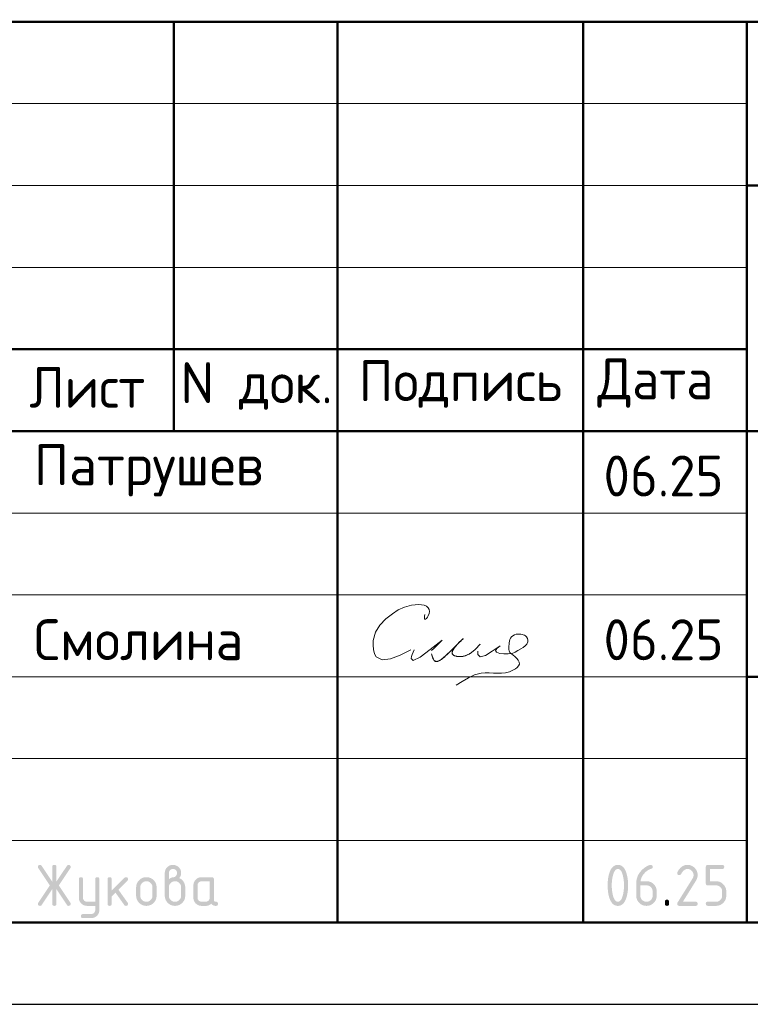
# Model space of a CAD drawing. Header units: millimetres. Extents: x 0 to 50400, y -244 to 35640.
# Tile 10 of 15: x 30071 to 35426, y 0 to 7215. Entities that reach past the tile are written whole.
import ezdxf

# ---------------------------------------------------------------- set-up
doc = ezdxf.new("R2010")
doc.units = ezdxf.units.MM
doc.layers.add('Standard', color=7, linetype='Continuous', lineweight=25)
doc.styles.add('ISOCPEUR', font='txt')

msp = doc.modelspace()

# ---------------------------------------------------------------- hatches: boundary and pattern name
at = {"layer": 'Standard', "linetype": 'Continuous', "lineweight": 25, "transparency": 33554687}
for points in [[(30310.2, 844.4), (30232.8, 728.1), (30231.7, 726.5), (30230.4, 725.3), (30229, 724), (30227.4, 723.2), (30225.8, 722.4), (30224, 721.9), (30222.1, 721.5), (30220, 721.5), (30218.2, 721.5), (30216.6, 721.8), (30215, 722), (30213.6, 722.5), (30212.2, 723), (30211, 723.8), (30209.9, 724.5), (30209, 725.5), (30208, 726.4), (30207.4, 727.7), (30206.7, 728.9), (30206.2, 730.4), (30205.7, 731.8), (30205.5, 733.5), (30205.3, 735.2), (30205.3, 737.2), (30205.3, 739.1), (30205.9, 741.1), (30206.5, 743), (30207.8, 744.9), (30292.1, 871.4), (30207.8, 997.9), (30206.5, 999.9), (30205.9, 1001.8), (30205.3, 1003.8), (30205.3, 1005.9), (30205.3, 1007.8), (30205.5, 1009.5), (30205.7, 1011.3), (30206.2, 1012.7), (30206.7, 1014.2), (30207.4, 1015.4), (30208.1, 1016.6), (30209, 1017.6), (30210, 1018.6), (30211.1, 1019.3), (30212.3, 1020.1), (30213.7, 1020.6), (30215.1, 1021), (30216.8, 1021.3), (30218.4, 1021.5), (30220.3, 1021.5), (30222.3, 1021.5), (30224, 1021.1), (30225.8, 1020.7), (30227.4, 1019.8), (30228.9, 1019), (30230.3, 1017.7), (30231.6, 1016.4), (30232.8, 1014.7), (30310.2, 898.7), (30310.2, 1006.5), (30310.2, 1008.4), (30310.5, 1010.1), (30310.7, 1011.7), (30311.2, 1013.1), (30311.7, 1014.5), (30312.4, 1015.7), (30313.1, 1016.9), (30314, 1017.8), (30314.9, 1018.7), (30316.1, 1019.4), (30317.3, 1020.1), (30318.7, 1020.6), (30320.1, 1021.1), (30321.8, 1021.3), (30323.4, 1021.5), (30325.3, 1021.5), (30327.2, 1021.5), (30328.8, 1021.3), (30330.4, 1021.1), (30331.8, 1020.6), (30333.3, 1020.1), (30334.4, 1019.4), (30335.6, 1018.7), (30336.5, 1017.8), (30337.5, 1016.9), (30338.2, 1015.7), (30338.9, 1014.5), (30339.4, 1013.1), (30339.8, 1011.7), (30340.1, 1010.1), (30340.3, 1008.4), (30340.3, 1006.5), (30340.3, 898.7), (30417.8, 1014.7), (30418.9, 1016.4), (30420.3, 1017.7), (30421.6, 1019), (30423.2, 1019.8), (30424.8, 1020.7), (30426.6, 1021.1), (30428.5, 1021.5), (30430.5, 1021.5), (30432, 1021.5), (30433.4, 1021.3), (30434.9, 1021), (30436.2, 1020.4), (30437.5, 1019.8), (30438.7, 1019), (30439.9, 1018.1), (30441, 1017), (30442, 1015.9), (30442.8, 1014.6), (30443.6, 1013.4), (30444.2, 1012.1), (30444.7, 1010.7), (30445, 1009.3), (30445.3, 1007.9), (30445.3, 1006.3), (30445.3, 1004.1), (30444.6, 1002), (30444, 999.9), (30442.8, 997.9), (30358.5, 871.4), (30442.8, 744.9), (30444, 743), (30444.6, 741), (30445.3, 738.9), (30445.3, 736.8), (30445.3, 735.2), (30445, 733.8), (30444.7, 732.4), (30444.2, 731), (30443.7, 729.7), (30442.9, 728.5), (30442.1, 727.2), (30441.1, 726.1), (30440, 724.9), (30438.8, 724.1), (30437.7, 723.3), (30436.4, 722.7), (30435.1, 722.1), (30433.7, 721.8), (30432.3, 721.5), (30430.7, 721.5), (30428.6, 721.5), (30426.7, 721.9), (30424.8, 722.4), (30423.2, 723.2), (30421.6, 724), (30420.2, 725.3), (30418.9, 726.5), (30417.8, 728.1), (30340.3, 844.4), (30340.3, 736.5), (30340.3, 734.7), (30340.1, 733), (30339.8, 731.4), (30339.4, 730), (30338.9, 728.6), (30338.2, 727.4), (30337.5, 726.2), (30336.5, 725.3), (30335.6, 724.4), (30334.4, 723.7), (30333.3, 723), (30331.8, 722.5), (30330.4, 722), (30328.8, 721.8), (30327.2, 721.5), (30325.3, 721.5), (30323.4, 721.5), (30321.8, 721.8), (30320.1, 722), (30318.7, 722.5), (30317.3, 723), (30316.1, 723.7), (30314.9, 724.4), (30314, 725.3), (30313.1, 726.2), (30312.4, 727.4), (30311.7, 728.6), (30311.2, 730), (30310.7, 731.4), (30310.5, 733), (30310.2, 734.7), (30310.2, 736.5)], [(34964.6, 1021.5), (34968.5, 1021.5), (34972.2, 1021.2), (34976, 1020.9), (34979.6, 1020.2), (34983.2, 1019.5), (34986.7, 1018.5), (34990.1, 1017.4), (34993.4, 1016.1), (34996.7, 1014.7), (34999.9, 1013), (35003.1, 1011.3), (35006.1, 1009.2), (35009.1, 1007.2), (35012, 1004.8), (35014.9, 1002.4), (35017.6, 999.6), (35020.4, 996.9), (35022.8, 994), (35025.2, 991.1), (35027.2, 988.1), (35029.3, 985), (35031, 981.9), (35032.7, 978.7), (35034.1, 975.4), (35035.5, 972.1), (35036.5, 968.6), (35037.5, 965.2), (35038.2, 961.5), (35038.9, 957.9), (35039.2, 954.2), (35039.6, 950.4), (35039.6, 946.6), (35039.6, 941.2), (35038.7, 935.9), (35037.9, 930.5), (35036.2, 925.1), (35034.5, 919.7), (35031.9, 914.3), (35029.3, 908.8), (35025.9, 903.4), (34931.4, 751.6), (35024.6, 751.6), (35026.4, 751.6), (35028.1, 751.4), (35029.7, 751.1), (35031.1, 750.7), (35032.5, 750.2), (35033.7, 749.5), (35034.9, 748.8), (35035.8, 747.8), (35036.8, 746.9), (35037.5, 745.7), (35038.2, 744.6), (35038.6, 743.2), (35039.1, 741.7), (35039.3, 740.1), (35039.6, 738.4), (35039.6, 736.6), (35039.6, 734.7), (35039.3, 733), (35039.1, 731.4), (35038.6, 730), (35038.2, 728.6), (35037.5, 727.4), (35036.8, 726.2), (35035.8, 725.3), (35034.9, 724.4), (35033.7, 723.7), (35032.5, 723), (35031.1, 722.5), (35029.7, 722), (35028.1, 721.8), (35026.4, 721.5), (35024.6, 721.5), (34904.6, 721.5), (34902.7, 721.5), (34901.1, 721.8), (34899.5, 722), (34898.1, 722.5), (34896.7, 723), (34895.5, 723.7), (34894.3, 724.4), (34893.4, 725.3), (34892.4, 726.2), (34891.7, 727.4), (34891, 728.6), (34890.6, 730), (34890.1, 731.4), (34889.9, 733), (34889.6, 734.7), (34889.6, 736.5), (34889.6, 738.8), (34890.2, 741), (34890.9, 743.1), (34892.1, 745.2), (35002.1, 921.7), (35004, 924.7), (35005.4, 927.8), (35006.8, 930.8), (35007.7, 933.9), (35008.6, 937), (35009.1, 940.2), (35009.6, 943.3), (35009.6, 946.5), (35009.6, 951.2), (35008.8, 955.5), (35007.9, 959.8), (35006.3, 963.8), (35004.6, 967.7), (35002.2, 971.4), (34999.7, 975), (34996.4, 978.3), (34993.1, 981.6), (34989.5, 984.1), (34985.8, 986.6), (34981.9, 988.2), (34977.9, 989.8), (34973.6, 990.7), (34969.3, 991.5), (34964.6, 991.5), (34961.4, 991.5), (34958.3, 990.9), (34955.2, 990.3), (34952.1, 989.1), (34949.1, 988), (34946.1, 986.2), (34943.1, 984.4), (34940.1, 982.1), (34937.2, 979.7), (34934.3, 976.8), (34931.4, 973.8), (34928.6, 970.3), (34925.8, 966.7), (34923, 962.6), (34920.3, 958.5), (34917.6, 953.8), (34916.5, 952), (34915.2, 950.6), (34913.9, 949.2), (34912.3, 948.3), (34910.7, 947.4), (34908.8, 947), (34906.8, 946.5), (34904.6, 946.5), (34902.7, 946.5), (34901.1, 946.7), (34899.5, 947), (34898.1, 947.4), (34896.7, 947.9), (34895.5, 948.6), (34894.3, 949.3), (34893.4, 950.3), (34892.4, 951.2), (34891.7, 952.4), (34891, 953.5), (34890.6, 954.9), (34890.1, 956.3), (34889.9, 958), (34889.6, 959.6), (34889.6, 961.5), (34889.6, 963.2), (34890, 964.7), (34890.3, 966.3), (34891, 967.6), (34894.5, 974.4), (34898.2, 980.3), (34902, 986.2), (34906.1, 991.2), (34910.1, 996.3), (34914.4, 1000.5), (34918.8, 1004.7), (34923.4, 1008.1), (34928, 1011.4), (34932.8, 1014), (34937.7, 1016.5), (34942.9, 1018.2), (34948, 1019.9), (34953.5, 1020.7), (34958.9, 1021.5)], [(35099.5, 886.5), (35099.5, 1006.5), (35099.5, 1008.4), (35099.8, 1010.1), (35100, 1011.7), (35100.4, 1013.1), (35100.9, 1014.5), (35101.6, 1015.7), (35102.3, 1016.9), (35103.3, 1017.8), (35104.2, 1018.7), (35105.4, 1019.4), (35106.5, 1020.1), (35107.9, 1020.6), (35109.3, 1021.1), (35111, 1021.3), (35112.6, 1021.5), (35114.5, 1021.5), (35219.2, 1021.5), (35221.1, 1021.5), (35222.7, 1021.3), (35224.3, 1021.1), (35225.7, 1020.6), (35227.1, 1020.1), (35228.3, 1019.4), (35229.5, 1018.7), (35230.4, 1017.8), (35231.4, 1016.9), (35232.1, 1015.7), (35232.8, 1014.5), (35233.2, 1013.1), (35233.7, 1011.7), (35234, 1010), (35234.2, 1008.4), (35234.2, 1006.5), (35234.2, 1004.6), (35234, 1003), (35233.7, 1001.4), (35233.2, 999.9), (35232.8, 998.5), (35232.1, 997.4), (35231.4, 996.2), (35230.4, 995.2), (35229.5, 994.3), (35228.3, 993.6), (35227.1, 992.9), (35225.7, 992.4), (35224.3, 992), (35222.7, 991.7), (35221.1, 991.5), (35219.2, 991.5), (35129.6, 991.5), (35129.6, 901.6), (35174.4, 901.6), (35178.3, 901.6), (35182.1, 901.3), (35185.8, 900.9), (35189.4, 900.2), (35193, 899.5), (35196.4, 898.5), (35199.9, 897.5), (35203.2, 896.1), (35206.5, 894.7), (35209.7, 893), (35212.8, 891.3), (35215.9, 889.2), (35218.9, 887.1), (35221.8, 884.7), (35224.6, 882.3), (35227.4, 879.5), (35230.1, 876.8), (35232.5, 873.9), (35234.9, 871), (35236.9, 868), (35239, 864.9), (35240.7, 861.8), (35242.4, 858.6), (35243.8, 855.3), (35245.1, 852), (35246.2, 848.5), (35247.2, 845.1), (35247.9, 841.5), (35248.5, 837.9), (35248.9, 834.2), (35249.2, 830.4), (35249.2, 826.6), (35249.2, 796.6), (35249.2, 792.7), (35248.9, 788.9), (35248.5, 785.2), (35247.9, 781.6), (35247.2, 778), (35246.1, 774.5), (35245.1, 771), (35243.7, 767.7), (35242.4, 764.4), (35240.6, 761.2), (35238.9, 758.1), (35236.9, 755), (35234.8, 752), (35232.4, 749.1), (35230, 746.2), (35227.2, 743.5), (35224.5, 740.7), (35221.6, 738.3), (35218.7, 735.9), (35215.7, 733.9), (35212.7, 731.8), (35209.5, 730.1), (35206.3, 728.4), (35203, 727), (35199.7, 725.7), (35196.3, 724.6), (35192.8, 723.6), (35189.2, 722.9), (35185.7, 722.2), (35182, 721.9), (35178.2, 721.5), (35174.4, 721.5), (35114.5, 721.5), (35112.6, 721.5), (35111, 721.8), (35109.3, 722), (35107.9, 722.5), (35106.5, 723), (35105.4, 723.7), (35104.2, 724.4), (35103.3, 725.3), (35102.3, 726.2), (35101.6, 727.4), (35100.9, 728.6), (35100.5, 730), (35100, 731.4), (35099.8, 733), (35099.5, 734.7), (35099.5, 736.6), (35099.5, 738.4), (35099.8, 740.1), (35100, 741.7), (35100.4, 743.2), (35100.9, 744.6), (35101.6, 745.7), (35102.3, 746.9), (35103.3, 747.8), (35104.2, 748.8), (35105.4, 749.5), (35106.5, 750.2), (35107.9, 750.7), (35109.3, 751.1), (35111, 751.4), (35112.6, 751.6), (35114.5, 751.6), (35174.3, 751.6), (35179, 751.6), (35183.4, 752.4), (35187.7, 753.2), (35191.7, 754.9), (35195.7, 756.5), (35199.3, 758.9), (35202.9, 761.4), (35206.1, 764.7), (35209.4, 767.9), (35211.9, 771.6), (35214.3, 775.2), (35215.9, 779.2), (35217.6, 783.2), (35218.4, 787.5), (35219.2, 791.9), (35219.2, 796.6), (35219.2, 826.6), (35219.2, 831.2), (35218.4, 835.5), (35217.5, 839.9), (35215.9, 843.8), (35214.3, 847.8), (35211.8, 851.4), (35209.3, 855.1), (35206, 858.4), (35202.8, 861.7), (35199.1, 864.1), (35195.5, 866.6), (35191.5, 868.3), (35187.6, 869.9), (35183.3, 870.7), (35179, 871.5), (35174.3, 871.5), (35114.5, 871.5), (35112.6, 871.5), (35111, 871.8), (35109.3, 872), (35107.9, 872.5), (35106.5, 873), (35105.4, 873.7), (35104.2, 874.4), (35103.3, 875.3), (35102.3, 876.2), (35101.6, 877.4), (35100.9, 878.6), (35100.4, 880), (35100, 881.4), (35099.8, 883), (35099.5, 884.7)], [(30625, 691.2), (30625, 721.5), (30565.2, 721.5), (30562, 721.5), (30559, 721.8), (30556, 722.1), (30553.1, 722.6), (30550.2, 723.2), (30547.4, 724), (30544.6, 724.8), (30542, 725.9), (30539.3, 727), (30536.8, 728.4), (30534.2, 729.7), (30531.8, 731.4), (30529.4, 733), (30527.1, 734.9), (30524.8, 736.8), (30522.7, 739), (30520.5, 741.2), (30518.6, 743.5), (30516.7, 745.8), (30515.1, 748.2), (30513.5, 750.7), (30512.1, 753.2), (30510.7, 755.7), (30509.7, 758.4), (30508.6, 761), (30507.8, 763.8), (30507, 766.6), (30506.4, 769.5), (30505.9, 772.4), (30505.6, 775.4), (30505.3, 778.4), (30505.3, 781.5), (30505.3, 916.4), (30505.3, 918.3), (30505.6, 919.9), (30505.8, 921.5), (30506.3, 922.9), (30506.7, 924.3), (30507.4, 925.5), (30508.1, 926.7), (30509.1, 927.6), (30510, 928.6), (30511.2, 929.3), (30512.4, 930), (30513.8, 930.4), (30515.2, 930.9), (30516.8, 931.1), (30518.5, 931.4), (30520.4, 931.4), (30522.2, 931.4), (30523.9, 931.1), (30525.5, 930.9), (30526.9, 930.4), (30528.3, 930), (30529.5, 929.3), (30530.7, 928.6), (30531.6, 927.6), (30532.6, 926.7), (30533.3, 925.5), (30534, 924.4), (30534.4, 923), (30534.9, 921.5), (30535.2, 919.9), (30535.4, 918.3), (30535.4, 916.4), (30535.4, 781.6), (30535.4, 778.5), (30535.9, 775.6), (30536.5, 772.8), (30537.6, 770.2), (30538.7, 767.5), (30540.4, 765.1), (30542, 762.7), (30544.2, 760.4), (30546.4, 758.2), (30548.8, 756.6), (30551.2, 754.9), (30553.9, 753.8), (30556.5, 752.7), (30559.4, 752.2), (30562.2, 751.6), (30565.3, 751.6), (30625, 751.6), (30625, 916.4), (30625, 918.3), (30625.2, 919.9), (30625.5, 921.5), (30625.9, 923), (30626.4, 924.4), (30627.1, 925.5), (30627.8, 926.7), (30628.7, 927.6), (30629.7, 928.6), (30630.9, 929.3), (30632, 930), (30633.4, 930.4), (30634.9, 930.9), (30636.5, 931.1), (30638.1, 931.4), (30640, 931.4), (30641.9, 931.4), (30643.5, 931.1), (30645.2, 930.9), (30646.6, 930.4), (30648, 930), (30649.2, 929.3), (30650.4, 928.6), (30651.3, 927.6), (30652.2, 926.7), (30652.9, 925.5), (30653.6, 924.3), (30654.1, 923), (30654.6, 921.5), (30654.8, 919.9), (30655, 918.3), (30655, 916.4), (30655, 691.6), (30655, 688.5), (30654.8, 685.5), (30654.5, 682.5), (30654, 679.6), (30653.4, 676.7), (30652.6, 673.9), (30651.8, 671.2), (30650.8, 668.5), (30649.7, 665.8), (30648.4, 663.3), (30647, 660.8), (30645.4, 658.4), (30643.8, 655.9), (30642, 653.6), (30640.1, 651.3), (30637.9, 649.1), (30635.8, 646.9), (30633.5, 645), (30631.3, 643.1), (30628.9, 641.5), (30626.5, 639.9), (30624, 638.5), (30621.5, 637.1), (30618.9, 636), (30616.2, 634.9), (30613.5, 634.1), (30610.7, 633.3), (30607.9, 632.8), (30605, 632.2), (30602, 631.9), (30599, 631.7), (30595.9, 631.7), (30535.4, 631.7), (30533.5, 631.7), (30531.9, 631.9), (30530.2, 632.1), (30528.8, 632.6), (30527.4, 633.1), (30526.2, 633.8), (30525.1, 634.5), (30524.1, 635.4), (30523.2, 636.4), (30522.5, 637.5), (30521.8, 638.7), (30521.3, 640.1), (30520.9, 641.5), (30520.6, 643.2), (30520.4, 644.8), (30520.4, 646.7), (30520.4, 648.2), (30520.7, 649.6), (30521, 650.9), (30521.5, 652.3), (30522.1, 653.6), (30522.9, 654.8), (30523.8, 656), (30524.9, 657.2), (30526.1, 658.3), (30527.3, 659.2), (30528.5, 660), (30529.8, 660.6), (30531.1, 661.1), (30532.5, 661.4), (30533.9, 661.7), (30535.4, 661.7), (30595.1, 661.7), (30598.3, 661.7), (30601.2, 662.2), (30604.1, 662.8), (30606.8, 663.8), (30609.4, 664.9), (30611.8, 666.4), (30614.2, 668), (30616.4, 670.1), (30618.5, 672.2), (30620.2, 674.6), (30621.8, 676.9), (30622.8, 679.6), (30623.9, 682.2), (30624.5, 685.1), (30625, 688)], [(30745.2, 832.8), (30839.5, 927.1), (30840.6, 928.1), (30841.8, 929), (30843, 929.8), (30844.3, 930.3), (30845.7, 930.8), (30847.1, 931.1), (30848.6, 931.4), (30850.2, 931.4), (30852.1, 931.4), (30853.7, 931.1), (30855.3, 930.9), (30856.7, 930.4), (30858.2, 930), (30859.3, 929.3), (30860.5, 928.6), (30861.4, 927.6), (30862.4, 926.7), (30863.1, 925.5), (30863.8, 924.3), (30864.2, 922.9), (30864.7, 921.5), (30864.9, 919.9), (30865.2, 918.3), (30865.2, 916.4), (30865.2, 914.9), (30864.9, 913.5), (30864.6, 912.1), (30864, 910.8), (30863.5, 909.5), (30862.6, 908.3), (30861.8, 907.1), (30860.6, 905.9), (30794.8, 840.1), (30862.2, 745.2), (30863.7, 743.1), (30864.4, 740.9), (30865.2, 738.7), (30865.2, 736.3), (30865.2, 734.5), (30864.9, 732.8), (30864.7, 731.2), (30864.2, 729.9), (30863.8, 728.5), (30863.1, 727.3), (30862.4, 726.2), (30861.4, 725.2), (30860.5, 724.3), (30859.3, 723.6), (30858.2, 722.9), (30856.7, 722.5), (30855.3, 722), (30853.7, 721.8), (30852.1, 721.5), (30850.2, 721.5), (30848.2, 721.5), (30846.4, 721.9), (30844.7, 722.3), (30843.1, 723.1), (30841.5, 723.9), (30840.2, 725.1), (30838.8, 726.3), (30837.7, 727.9), (30773.2, 818.6), (30745.2, 790.6), (30745.2, 736.5), (30745.2, 734.7), (30745, 733), (30744.7, 731.4), (30744.3, 730), (30743.8, 728.6), (30743.1, 727.4), (30742.4, 726.2), (30741.5, 725.3), (30740.5, 724.4), (30739.4, 723.7), (30738.2, 723), (30736.8, 722.5), (30735.4, 722), (30733.7, 721.8), (30732.1, 721.5), (30730.2, 721.5), (30728.3, 721.5), (30726.7, 721.8), (30725, 722), (30723.6, 722.5), (30722.2, 723), (30721, 723.7), (30719.9, 724.4), (30718.9, 725.3), (30718, 726.2), (30717.3, 727.4), (30716.6, 728.6), (30716.1, 730), (30715.6, 731.4), (30715.4, 733), (30715.2, 734.7), (30715.2, 736.5), (30715.2, 916.4), (30715.2, 918.3), (30715.4, 919.9), (30715.6, 921.5), (30716.1, 922.9), (30716.6, 924.3), (30717.3, 925.5), (30718, 926.7), (30718.9, 927.6), (30719.9, 928.6), (30721, 929.3), (30722.2, 930), (30723.6, 930.4), (30725, 930.9), (30726.7, 931.1), (30728.3, 931.4), (30730.2, 931.4), (30732.1, 931.4), (30733.7, 931.1), (30735.4, 930.9), (30736.8, 930.4), (30738.2, 930), (30739.4, 929.3), (30740.5, 928.6), (30741.5, 927.6), (30742.4, 926.7), (30743.1, 925.5), (30743.8, 924.3), (30744.3, 922.9), (30744.7, 921.5), (30745, 919.9), (30745.2, 918.3), (30745.2, 916.4)], [(34799.8, 751.6), (34799.8, 753.5), (34800, 755.1), (34800.3, 756.8), (34800.7, 758.2), (34801.2, 759.6), (34801.9, 760.8), (34802.6, 761.9), (34803.6, 762.9), (34804.5, 763.8), (34805.7, 764.5), (34806.8, 765.2), (34808.2, 765.7), (34809.7, 766.2), (34811.3, 766.4), (34812.9, 766.6), (34814.8, 766.6), (34816.7, 766.6), (34818.3, 766.4), (34820, 766.2), (34821.4, 765.7), (34822.8, 765.2), (34824, 764.5), (34825.2, 763.8), (34826.1, 762.9), (34827, 761.9), (34827.7, 760.8), (34828.4, 759.6), (34828.9, 758.2), (34829.4, 756.8), (34829.6, 755.1), (34829.8, 753.5), (34829.8, 751.6), (34829.8, 736.6), (34829.8, 734.7), (34829.6, 733), (34829.4, 731.4), (34828.9, 730), (34828.4, 728.6), (34827.7, 727.4), (34827, 726.2), (34826.1, 725.3), (34825.2, 724.4), (34824, 723.7), (34822.8, 723), (34821.4, 722.5), (34820, 722), (34818.3, 721.8), (34816.7, 721.5), (34814.8, 721.5), (34812.9, 721.5), (34811.3, 721.8), (34809.7, 722), (34808.2, 722.5), (34806.8, 723), (34805.7, 723.7), (34804.5, 724.4), (34803.6, 725.3), (34802.6, 726.2), (34801.9, 727.4), (34801.2, 728.6), (34800.7, 730), (34800.3, 731.4), (34800, 733), (34799.8, 734.7), (34799.8, 736.6)]]:
    msp.add_hatch(color=7, dxfattribs=at).paths.add_polyline_path(points, flags=16)
h = msp.add_hatch(color=7, dxfattribs=at)
h.paths.add_polyline_path([(31164.9, 916.5), (31169.6, 920.2), (31174.2, 923), (31178.8, 925.9), (31183.2, 927.7), (31187.5, 929.6), (31191.7, 930.5), (31195.9, 931.5), (31199.9, 931.5), (31202.2, 931.5), (31204.4, 932.1), (31206.7, 932.8), (31208.8, 934.1), (31211, 935.4), (31213.1, 937.4), (31215.1, 939.3), (31217.1, 941.9), (31219.1, 944.4), (31220.5, 946.8), (31222, 949.3), (31222.9, 951.7), (31223.9, 954.1), (31224.4, 956.6), (31224.9, 959), (31224.9, 961.5), (31224.9, 964.6), (31224.3, 967.6), (31223.8, 970.5), (31222.7, 973.2), (31221.6, 975.8), (31220, 978.2), (31218.4, 980.7), (31216.2, 982.8), (31214.1, 985), (31211.7, 986.6), (31209.2, 988.2), (31206.6, 989.3), (31203.9, 990.4), (31201, 990.9), (31198.1, 991.5), (31194.9, 991.5), (31191.8, 991.5), (31188.9, 990.9), (31186, 990.4), (31183.3, 989.3), (31180.7, 988.2), (31178.2, 986.5), (31175.8, 984.9), (31173.6, 982.7), (31171.4, 980.5), (31169.8, 978.1), (31168.2, 975.7), (31167.1, 973), (31166, 970.4), (31165.4, 967.5), (31164.9, 964.6), (31164.9, 961.5)])
h.paths.add_polyline_path([(31239.6, 925.4), (31244.8, 923.3), (31249.4, 920.4), (31254.1, 917.7), (31258.2, 914.2), (31262.2, 910.8), (31265.8, 906.7), (31269.4, 902.6), (31272.4, 897.9), (31275.4, 893.2), (31277.7, 888.3), (31280, 883.3), (31281.5, 878.1), (31283, 873), (31283.8, 867.6), (31284.5, 862.2), (31284.5, 856.5), (31284.5, 796.5), (31284.5, 792.6), (31284.2, 788.9), (31283.9, 785.1), (31283.2, 781.5), (31282.5, 777.8), (31281.5, 774.4), (31280.4, 770.9), (31279.1, 767.6), (31277.7, 764.2), (31276, 761.1), (31274.3, 757.9), (31272.2, 754.9), (31270.2, 751.8), (31267.8, 749), (31265.4, 746.1), (31262.7, 743.4), (31259.9, 740.6), (31257, 738.2), (31254.2, 735.9), (31251.1, 733.8), (31248.1, 731.8), (31244.9, 730.1), (31241.8, 728.4), (31238.5, 727), (31235.2, 725.6), (31231.7, 724.6), (31228.2, 723.6), (31224.7, 722.9), (31221, 722.2), (31217.3, 721.9), (31213.6, 721.5), (31209.7, 721.5), (31205.8, 721.5), (31202, 721.9), (31198.2, 722.2), (31194.6, 722.9), (31191, 723.6), (31187.6, 724.6), (31184.1, 725.7), (31180.8, 727), (31177.4, 728.4), (31174.3, 730.1), (31171.1, 731.8), (31168.1, 733.9), (31165.1, 735.9), (31162.2, 738.3), (31159.3, 740.7), (31156.6, 743.5), (31153.9, 746.2), (31151.5, 749.1), (31149.1, 752), (31147.1, 755), (31145, 758), (31143.3, 761.2), (31141.6, 764.4), (31140.3, 767.7), (31138.9, 771), (31137.9, 774.5), (31136.9, 777.9), (31136.2, 781.6), (31135.5, 785.2), (31135.2, 788.9), (31134.8, 792.7), (31134.8, 796.5), (31134.8, 961.5), (31134.8, 964.7), (31135.1, 967.7), (31135.4, 970.8), (31135.9, 973.7), (31136.5, 976.6), (31137.3, 979.4), (31138.1, 982.1), (31139.2, 984.8), (31140.3, 987.5), (31141.6, 990), (31143, 992.6), (31144.6, 995), (31146.3, 997.4), (31148.2, 999.7), (31150.1, 1002), (31152.3, 1004.2), (31154.5, 1006.3), (31156.8, 1008.2), (31159.1, 1010.1), (31161.5, 1011.8), (31163.9, 1013.4), (31166.4, 1014.7), (31169, 1016.1), (31171.6, 1017.2), (31174.3, 1018.3), (31177, 1019.1), (31179.8, 1019.9), (31182.7, 1020.5), (31185.5, 1021), (31188.5, 1021.3), (31191.5, 1021.5), (31194.7, 1021.5), (31197.8, 1021.5), (31200.8, 1021.3), (31203.9, 1021), (31206.7, 1020.5), (31209.6, 1019.9), (31212.4, 1019.1), (31215.2, 1018.3), (31217.9, 1017.2), (31220.5, 1016.1), (31223, 1014.7), (31225.6, 1013.3), (31228, 1011.7), (31230.4, 1010.1), (31232.7, 1008.1), (31235, 1006.2), (31237.2, 1004), (31239.3, 1001.9), (31241.2, 999.6), (31243.1, 997.3), (31244.7, 994.8), (31246.4, 992.4), (31247.7, 989.9), (31249.1, 987.3), (31250.2, 984.7), (31251.2, 982), (31252.1, 979.2), (31252.9, 976.5), (31253.4, 973.6), (31254, 970.7), (31254.2, 967.7), (31254.5, 964.7), (31254.5, 961.5), (31254.5, 955.9), (31253.6, 950.8), (31252.6, 945.7), (31250.8, 941.1), (31248.9, 936.6), (31246.1, 932.7), (31243.4, 928.8)], flags=16)
h.paths.add_polyline_path([(31254.5, 796.6), (31254.5, 856.6), (31254.5, 861.2), (31253.7, 865.5), (31252.9, 869.9), (31251.2, 873.8), (31249.6, 877.8), (31247.2, 881.4), (31244.7, 885.1), (31241.5, 888.4), (31238.2, 891.7), (31234.6, 894.1), (31231, 896.6), (31227, 898.3), (31223.1, 899.9), (31218.7, 900.7), (31214.4, 901.6), (31209.7, 901.6), (31205, 901.6), (31200.7, 900.7), (31196.3, 899.9), (31192.4, 898.3), (31188.4, 896.6), (31184.8, 894.1), (31181.1, 891.7), (31177.9, 888.4), (31174.6, 885.1), (31172.2, 881.4), (31169.8, 877.8), (31168.1, 873.8), (31166.5, 869.9), (31165.7, 865.5), (31164.9, 861.2), (31164.9, 856.6), (31164.9, 796.6), (31164.9, 791.9), (31165.7, 787.5), (31166.5, 783.2), (31168.1, 779.2), (31169.8, 775.2), (31172.2, 771.6), (31174.6, 767.9), (31177.9, 764.7), (31181.1, 761.4), (31184.8, 758.9), (31188.4, 756.5), (31192.4, 754.9), (31196.3, 753.2), (31200.7, 752.4), (31205, 751.6), (31209.7, 751.6), (31214.4, 751.6), (31218.7, 752.4), (31223.1, 753.2), (31227, 754.9), (31231, 756.5), (31234.6, 759), (31238.2, 761.5), (31241.5, 764.8), (31244.7, 768.1), (31247.2, 771.7), (31249.6, 775.3), (31251.2, 779.3), (31252.9, 783.3), (31253.7, 787.6), (31254.5, 791.9)])
h = msp.add_hatch(color=7, dxfattribs=at)
h.paths.add_polyline_path([(34499.8, 871.5), (34499.8, 880.9), (34499.3, 889.9), (34498.8, 899), (34497.8, 907.7), (34496.8, 916.5), (34495.3, 925), (34493.9, 933.5), (34491.9, 941.7), (34490.4, 948), (34488.7, 953.4), (34487, 958.8), (34485.1, 963.5), (34483.2, 968.2), (34481.1, 972.1), (34479, 975.9), (34476.7, 979), (34474.4, 982.2), (34471.8, 984.5), (34469.3, 986.8), (34466.6, 988.4), (34463.9, 989.9), (34461, 990.7), (34458.1, 991.5), (34455, 991.5), (34451.9, 991.5), (34449, 990.7), (34446.1, 989.9), (34443.4, 988.4), (34440.8, 986.8), (34438.3, 984.5), (34435.8, 982.1), (34433.5, 979), (34431.2, 975.9), (34429.1, 972), (34427, 968.1), (34425.1, 963.4), (34423.2, 958.7), (34421.5, 953.2), (34419.8, 947.8), (34418.3, 941.5), (34416.3, 933.1), (34414.8, 924.5), (34413.2, 916), (34412.2, 907.2), (34411.2, 898.5), (34410.7, 889.5), (34410.2, 880.6), (34410.2, 871.5), (34410.2, 862.3), (34410.7, 853.3), (34411.2, 844.3), (34412.2, 835.5), (34413.2, 826.7), (34414.6, 818.2), (34416.1, 809.6), (34418.1, 801.4), (34419.6, 795.1), (34421.3, 789.7), (34423, 784.2), (34424.9, 779.6), (34426.8, 774.9), (34428.9, 771), (34431, 767.1), (34433.3, 764), (34435.6, 760.9), (34438.1, 758.6), (34440.6, 756.3), (34443.3, 754.7), (34446.1, 753.2), (34449, 752.4), (34451.9, 751.6), (34455, 751.6), (34458.1, 751.6), (34461, 752.4), (34463.9, 753.2), (34466.6, 754.7), (34469.3, 756.3), (34471.8, 758.6), (34474.4, 760.9), (34476.7, 764), (34479, 767.1), (34481.1, 771), (34483.2, 774.9), (34485.1, 779.6), (34487, 784.2), (34488.7, 789.7), (34490.4, 795.1), (34491.9, 801.4), (34493.9, 809.6), (34495.3, 818.2), (34496.8, 826.7), (34497.8, 835.5), (34498.8, 844.3), (34499.3, 853.3), (34499.8, 862.3)])
h.paths.add_polyline_path([(34529.9, 871.5), (34529.9, 864.8), (34529.6, 858.4), (34529.4, 851.9), (34529, 845.6), (34528.6, 839.4), (34528, 833.4), (34527.4, 827.3), (34526.6, 821.5), (34525.7, 815.7), (34524.7, 810.2), (34523.7, 804.6), (34522.4, 799.3), (34521.2, 793.9), (34519.8, 788.8), (34518.3, 783.7), (34516.7, 778.8), (34514.3, 771.7), (34511.5, 765.4), (34508.7, 759.1), (34505.6, 753.8), (34502.5, 748.4), (34499, 743.9), (34495.5, 739.4), (34491.6, 735.9), (34487.8, 732.3), (34483.5, 729.6), (34479.3, 726.9), (34474.7, 725.1), (34470.2, 723.3), (34465.2, 722.4), (34460.3, 721.5), (34455, 721.5), (34449.7, 721.5), (34444.7, 722.4), (34439.8, 723.3), (34435.2, 725.1), (34430.6, 726.9), (34426.4, 729.6), (34422.2, 732.2), (34418.4, 735.8), (34414.5, 739.4), (34411, 743.8), (34407.5, 748.3), (34404.4, 753.6), (34401.2, 759), (34398.5, 765.2), (34395.7, 771.5), (34393.3, 778.6), (34391.6, 783.5), (34390.2, 788.6), (34388.8, 793.7), (34387.5, 799.1), (34386.3, 804.4), (34385.3, 810), (34384.2, 815.6), (34383.4, 821.4), (34382.6, 827.2), (34382, 833.2), (34381.4, 839.3), (34380.9, 845.5), (34380.5, 851.8), (34380.3, 858.3), (34380.1, 864.8), (34380.1, 871.5), (34380.1, 878.3), (34380.3, 884.8), (34380.5, 891.3), (34380.9, 897.6), (34381.4, 903.8), (34382, 909.9), (34382.6, 915.9), (34383.4, 921.7), (34384.2, 927.5), (34385.3, 933.1), (34386.3, 938.7), (34387.5, 944), (34388.8, 949.4), (34390.2, 954.5), (34391.6, 959.6), (34393.3, 964.5), (34395.7, 971.6), (34398.5, 977.9), (34401.2, 984.1), (34404.4, 989.5), (34407.5, 994.8), (34411, 999.3), (34414.5, 1003.7), (34418.4, 1007.3), (34422.2, 1010.9), (34426.4, 1013.5), (34430.6, 1016.2), (34435.2, 1018), (34439.8, 1019.8), (34444.7, 1020.7), (34449.7, 1021.5), (34455, 1021.5), (34460.3, 1021.5), (34465.2, 1020.6), (34470.2, 1019.8), (34474.7, 1018), (34479.3, 1016.2), (34483.5, 1013.5), (34487.8, 1010.8), (34491.6, 1007.2), (34495.5, 1003.6), (34499, 999.2), (34502.5, 994.7), (34505.6, 989.3), (34508.7, 984), (34511.5, 977.7), (34514.3, 971.4), (34516.7, 964.3), (34518.3, 959.4), (34519.8, 954.3), (34521.2, 949.2), (34522.4, 943.8), (34523.7, 938.5), (34524.7, 932.9), (34525.7, 927.3), (34526.6, 921.5), (34527.4, 915.7), (34528, 909.7), (34528.6, 903.7), (34529, 897.5), (34529.4, 891.2), (34529.6, 884.7), (34529.9, 878.3)], flags=16)
h = msp.add_hatch(color=7, dxfattribs=at)
h.paths.add_polyline_path([(34620, 871.5), (34620, 796.6), (34620, 791.9), (34620.8, 787.5), (34621.6, 783.2), (34623.3, 779.2), (34624.9, 775.2), (34627.3, 771.6), (34629.8, 767.9), (34633, 764.7), (34636.3, 761.4), (34639.9, 758.9), (34643.5, 756.5), (34647.5, 754.9), (34651.5, 753.2), (34655.8, 752.4), (34660.1, 751.6), (34664.8, 751.6), (34669.5, 751.6), (34673.9, 752.4), (34678.2, 753.2), (34682.2, 754.9), (34686.1, 756.5), (34689.7, 759), (34693.4, 761.5), (34696.6, 764.8), (34699.9, 768.1), (34702.3, 771.7), (34704.7, 775.3), (34706.4, 779.3), (34708, 783.3), (34708.8, 787.6), (34709.6, 791.9), (34709.6, 796.6), (34709.6, 826.6), (34709.6, 831.3), (34708.8, 835.6), (34708, 840), (34706.4, 844), (34704.7, 848), (34702.2, 851.6), (34699.8, 855.2), (34696.5, 858.5), (34693.2, 861.7), (34689.6, 864.2), (34686, 866.6), (34682, 868.3), (34678.1, 869.9), (34673.8, 870.7), (34669.5, 871.5), (34664.8, 871.5)])
h.paths.add_polyline_path([(34694.7, 1021.5), (34696.5, 1021.5), (34698.2, 1021.3), (34699.8, 1021.1), (34701.2, 1020.6), (34702.6, 1020.1), (34703.8, 1019.4), (34705, 1018.7), (34705.9, 1017.8), (34706.8, 1016.9), (34707.5, 1015.7), (34708.2, 1014.5), (34708.7, 1013.1), (34709.2, 1011.7), (34709.4, 1010.1), (34709.6, 1008.4), (34709.6, 1006.6), (34709.6, 1003.8), (34709.2, 1001.6), (34708.7, 999.4), (34707.8, 997.7), (34706.8, 996.1), (34705.4, 995.1), (34704, 994.1), (34702.2, 993.6), (34698, 992.5), (34694, 991.1), (34689.9, 989.7), (34686, 987.9), (34682.1, 986.2), (34678.4, 984), (34674.6, 981.9), (34671, 979.4), (34667.3, 976.9), (34663.8, 974), (34660.3, 971.2), (34657, 968), (34653.6, 964.7), (34650.3, 961.1), (34647.1, 957.6), (34644, 953.6), (34639.1, 947.4), (34635.2, 941), (34631.3, 934.6), (34628.4, 928.1), (34625.6, 921.6), (34623.8, 915), (34621.9, 908.4), (34621.1, 901.6), (34664.9, 901.6), (34668.8, 901.6), (34672.6, 901.3), (34676.5, 900.9), (34680.1, 900.2), (34683.8, 899.6), (34687.2, 898.5), (34690.7, 897.5), (34694.1, 896.1), (34697.4, 894.8), (34700.6, 893.1), (34703.7, 891.4), (34706.7, 889.3), (34709.8, 887.3), (34712.6, 884.9), (34715.4, 882.5), (34718.2, 879.8), (34720.8, 877), (34723.2, 874.2), (34725.5, 871.3), (34727.6, 868.3), (34729.6, 865.2), (34731.3, 862.1), (34733, 858.9), (34734.3, 855.6), (34735.6, 852.2), (34736.7, 848.8), (34737.7, 845.3), (34738.3, 841.7), (34739, 838), (34739.3, 834.3), (34739.7, 830.5), (34739.7, 826.6), (34739.7, 796.6), (34739.7, 792.6), (34739.3, 788.9), (34739, 785.1), (34738.3, 781.5), (34737.6, 777.9), (34736.6, 774.4), (34735.6, 770.9), (34734.2, 767.6), (34732.8, 764.3), (34731.1, 761.1), (34729.4, 757.9), (34727.4, 754.9), (34725.3, 751.8), (34722.9, 749), (34720.5, 746.1), (34717.8, 743.4), (34715.1, 740.6), (34712.2, 738.3), (34709.3, 735.9), (34706.3, 733.8), (34703.2, 731.8), (34700.1, 730.1), (34696.9, 728.4), (34693.6, 727), (34690.3, 725.6), (34686.8, 724.6), (34683.4, 723.6), (34679.8, 722.9), (34676.2, 722.2), (34672.4, 721.9), (34668.7, 721.5), (34664.8, 721.5), (34660.9, 721.5), (34657.1, 721.9), (34653.4, 722.2), (34649.8, 722.9), (34646.2, 723.6), (34642.7, 724.6), (34639.2, 725.6), (34635.9, 727), (34632.6, 728.3), (34629.4, 730), (34626.2, 731.7), (34623.2, 733.7), (34620.2, 735.8), (34617.3, 738.2), (34614.5, 740.5), (34611.7, 743.2), (34609, 746), (34606.6, 748.8), (34604.3, 751.7), (34602.2, 754.7), (34600.2, 757.7), (34598.5, 760.9), (34596.8, 764), (34595.4, 767.3), (34594, 770.6), (34593, 774.1), (34592, 777.5), (34591.3, 781.1), (34590.6, 784.7), (34590.3, 788.4), (34590, 792.2), (34590, 796.1), (34590, 886.5), (34590, 892.9), (34590.5, 899.1), (34591, 905.3), (34592.1, 911.2), (34593.1, 917.2), (34594.7, 923), (34596.3, 928.7), (34598.4, 934.3), (34600.5, 939.9), (34603.1, 945.3), (34605.8, 950.7), (34609, 955.9), (34612.1, 961.1), (34615.8, 966.1), (34619.5, 971.1), (34623.7, 975.9), (34627, 979.6), (34630.4, 983), (34633.7, 986.5), (34637.2, 989.7), (34640.6, 992.8), (34644.1, 995.8), (34647.6, 998.7), (34651.2, 1001.3), (34654.8, 1004), (34658.5, 1006.3), (34662.1, 1008.7), (34665.8, 1010.8), (34669.6, 1012.9), (34673.4, 1014.7), (34677.2, 1016.6), (34681.1, 1018.1), (34683.3, 1019), (34685.2, 1019.6), (34687.2, 1020.3), (34688.9, 1020.7), (34690.6, 1021.1), (34692, 1021.3), (34693.5, 1021.5)], flags=16)
h = msp.add_hatch(color=7, dxfattribs=at)
h.paths.add_polyline_path([(30925, 796.5), (30925, 856.4), (30925, 860.3), (30925.3, 864.1), (30925.7, 867.8), (30926.4, 871.4), (30927, 875), (30928.1, 878.5), (30929.1, 881.9), (30930.5, 885.3), (30931.8, 888.6), (30933.6, 891.7), (30935.3, 894.9), (30937.3, 897.9), (30939.4, 901), (30941.8, 903.8), (30944.2, 906.7), (30946.9, 909.5), (30949.6, 912.2), (30952.5, 914.6), (30955.4, 917), (30958.4, 919.1), (30961.4, 921.1), (30964.6, 922.8), (30967.8, 924.5), (30971.1, 925.9), (30974.4, 927.3), (30977.8, 928.3), (30981.3, 929.3), (30984.9, 930), (30988.5, 930.7), (30992.2, 931), (30996, 931.4), (30999.9, 931.4), (31003.8, 931.4), (31007.6, 931), (31011.4, 930.7), (31015, 930), (31018.6, 929.3), (31022.1, 928.3), (31025.6, 927.3), (31028.9, 926), (31032.2, 924.6), (31035.4, 922.9), (31038.6, 921.2), (31041.6, 919.2), (31044.6, 917.1), (31047.5, 914.8), (31050.3, 912.4), (31053, 909.7), (31055.8, 907), (31058.1, 904.1), (31060.5, 901.3), (31062.5, 898.2), (31064.6, 895.2), (31066.3, 892), (31068, 888.9), (31069.3, 885.5), (31070.7, 882.2), (31071.7, 878.7), (31072.7, 875.2), (31073.4, 871.6), (31074, 868), (31074.4, 864.2), (31074.7, 860.4), (31074.7, 856.4), (31074.7, 796.5), (31074.7, 792.6), (31074.4, 788.9), (31074, 785.1), (31073.3, 781.5), (31072.7, 777.9), (31071.6, 774.4), (31070.6, 771), (31069.2, 767.7), (31067.9, 764.4), (31066.2, 761.2), (31064.5, 758), (31062.4, 755), (31060.3, 752), (31058, 749.1), (31055.6, 746.2), (31052.8, 743.5), (31050.1, 740.7), (31047.2, 738.3), (31044.3, 735.9), (31041.3, 733.9), (31038.3, 731.8), (31035.1, 730.1), (31031.9, 728.4), (31028.6, 727), (31025.3, 725.6), (31021.9, 724.6), (31018.4, 723.6), (31014.8, 722.9), (31011.2, 722.2), (31007.5, 721.9), (31003.7, 721.5), (30999.9, 721.5), (30996, 721.5), (30992.2, 721.9), (30988.5, 722.2), (30984.9, 722.9), (30981.3, 723.6), (30977.8, 724.6), (30974.4, 725.6), (30971.1, 727), (30967.8, 728.4), (30964.6, 730.1), (30961.4, 731.8), (30958.4, 733.9), (30955.4, 735.9), (30952.5, 738.3), (30949.6, 740.7), (30946.9, 743.5), (30944.2, 746.2), (30941.8, 749.1), (30939.4, 752), (30937.3, 755), (30935.3, 758), (30933.6, 761.2), (30931.8, 764.4), (30930.5, 767.7), (30929.1, 771), (30928.1, 774.4), (30927, 777.9), (30926.4, 781.5), (30925.7, 785.1), (30925.3, 788.9), (30925, 792.6)], flags=16)
h.paths.add_polyline_path([(31044.7, 796.6), (31044.7, 856.6), (31044.7, 861.2), (31043.8, 865.5), (31043, 869.9), (31041.4, 873.8), (31039.7, 877.8), (31037.3, 881.4), (31034.8, 885.1), (31031.5, 888.4), (31028.3, 891.7), (31024.6, 894.1), (31021, 896.6), (31017.1, 898.3), (31013.1, 899.9), (31008.8, 900.7), (31004.5, 901.6), (30999.9, 901.6), (30995.2, 901.6), (30990.9, 900.7), (30986.6, 899.9), (30982.7, 898.3), (30978.7, 896.6), (30975.1, 894.1), (30971.5, 891.7), (30968.2, 888.4), (30964.9, 885.1), (30962.4, 881.4), (30960, 877.8), (30958.3, 873.8), (30956.7, 869.9), (30955.9, 865.5), (30955, 861.2), (30955, 856.6), (30955, 796.6), (30955, 791.9), (30955.9, 787.5), (30956.7, 783.2), (30958.3, 779.2), (30959.9, 775.2), (30962.4, 771.6), (30964.8, 767.9), (30968.1, 764.7), (30971.3, 761.4), (30974.9, 758.9), (30978.5, 756.5), (30982.5, 754.9), (30986.5, 753.2), (30990.8, 752.4), (30995.2, 751.6), (30999.9, 751.6), (31004.5, 751.6), (31008.8, 752.4), (31013.1, 753.2), (31017.1, 754.9), (31021, 756.5), (31024.6, 759), (31028.3, 761.5), (31031.5, 764.8), (31034.8, 768.1), (31037.3, 771.7), (31039.7, 775.3), (31041.4, 779.3), (31043, 783.3), (31043.8, 787.6), (31044.7, 791.9)])
h = msp.add_hatch(color=7, dxfattribs=at)
h.paths.add_polyline_path([(31464.3, 901.3), (31404.6, 901.3), (31401.5, 901.3), (31398.6, 900.8), (31395.7, 900.2), (31393.1, 899.1), (31390.4, 898), (31388, 896.4), (31385.6, 894.8), (31383.4, 892.6), (31381.2, 890.4), (31379.6, 888), (31378, 885.6), (31376.9, 882.9), (31375.8, 880.3), (31375.3, 877.4), (31374.7, 874.5), (31374.7, 871.4), (31374.7, 781.5), (31374.7, 778.5), (31375.3, 775.6), (31375.8, 772.8), (31376.9, 770.1), (31378, 767.5), (31379.7, 765.1), (31381.3, 762.7), (31383.5, 760.4), (31385.7, 758.2), (31388.2, 756.6), (31390.6, 754.9), (31393.2, 753.8), (31395.8, 752.7), (31398.7, 752.2), (31401.5, 751.6), (31404.6, 751.6), (31434.5, 751.6), (31437.6, 751.6), (31440.4, 752.1), (31443.3, 752.7), (31446, 753.8), (31448.6, 754.9), (31451, 756.5), (31453.4, 758.1), (31455.6, 760.3), (31457.8, 762.5), (31459.4, 764.9), (31461.1, 767.4), (31462.1, 770), (31463.2, 772.7), (31463.8, 775.5), (31464.3, 778.4), (31464.3, 781.5)])
h.paths.add_polyline_path([(31524.4, 736.5), (31524.4, 734.7), (31524.1, 733), (31523.9, 731.4), (31523.4, 730), (31523, 728.6), (31522.3, 727.4), (31521.6, 726.2), (31520.6, 725.3), (31519.7, 724.4), (31518.5, 723.7), (31517.4, 723), (31515.9, 722.5), (31514.5, 722), (31512.9, 721.8), (31511.2, 721.5), (31509.4, 721.5), (31504.2, 721.5), (31499.4, 722.5), (31494.6, 723.5), (31490.4, 725.5), (31486.1, 727.5), (31482.3, 730.5), (31478.4, 733.5), (31475.1, 737.4), (31471, 733.5), (31466.4, 730.5), (31461.7, 727.5), (31456.7, 725.5), (31451.6, 723.5), (31446, 722.5), (31440.5, 721.5), (31434.5, 721.5), (31404.6, 721.5), (31401.4, 721.5), (31398.4, 721.8), (31395.4, 722.1), (31392.4, 722.6), (31389.5, 723.2), (31386.8, 724), (31384, 724.8), (31381.3, 725.9), (31378.7, 727), (31376.1, 728.3), (31373.6, 729.7), (31371.2, 731.3), (31368.8, 732.9), (31366.5, 734.8), (31364.2, 736.7), (31362, 738.9), (31359.8, 741.1), (31357.9, 743.4), (31356, 745.7), (31354.4, 748.1), (31352.8, 750.5), (31351.4, 753.1), (31350.1, 755.6), (31349, 758.2), (31347.9, 760.9), (31347.1, 763.7), (31346.3, 766.5), (31345.7, 769.4), (31345.2, 772.3), (31344.9, 775.3), (31344.7, 778.3), (31344.7, 781.5), (31344.7, 871.4), (31344.7, 874.6), (31344.9, 877.6), (31345.2, 880.6), (31345.7, 883.5), (31346.3, 886.5), (31347.1, 889.2), (31347.9, 892), (31349, 894.7), (31350.1, 897.3), (31351.4, 899.9), (31352.8, 902.4), (31354.4, 904.8), (31356, 907.2), (31357.9, 909.5), (31359.8, 911.8), (31362, 914), (31364.2, 916.2), (31366.5, 918.1), (31368.8, 920), (31371.2, 921.6), (31373.6, 923.2), (31376.1, 924.6), (31378.7, 925.9), (31381.3, 927), (31384, 928.1), (31386.8, 928.9), (31389.5, 929.8), (31392.4, 930.3), (31395.4, 930.8), (31398.4, 931.1), (31401.4, 931.4), (31404.6, 931.4), (31479.4, 931.4), (31481.3, 931.4), (31482.9, 931.1), (31484.6, 930.9), (31486, 930.4), (31487.4, 930), (31488.5, 929.3), (31489.7, 928.6), (31490.6, 927.6), (31491.6, 926.7), (31492.3, 925.5), (31493, 924.3), (31493.4, 922.9), (31493.9, 921.5), (31494.1, 919.9), (31494.4, 918.3), (31494.4, 916.4), (31494.4, 766.5), (31494.4, 764.6), (31494.6, 763), (31494.9, 761.4), (31495.3, 760), (31495.8, 758.5), (31496.5, 757.4), (31497.2, 756.2), (31498.1, 755.3), (31499.1, 754.3), (31500.2, 753.6), (31501.4, 752.9), (31502.8, 752.5), (31504.2, 752), (31505.9, 751.8), (31507.5, 751.5), (31509.4, 751.5), (31511.2, 751.5), (31512.9, 751.3), (31514.5, 751.1), (31515.9, 750.6), (31517.3, 750.1), (31518.5, 749.4), (31519.7, 748.7), (31520.6, 747.8), (31521.6, 746.8), (31522.3, 745.7), (31523, 744.5), (31523.4, 743.1), (31523.9, 741.7), (31524.1, 740), (31524.4, 738.4)], flags=16)

# ---------------------------------------------------------------- linework, layer by layer
at = {"layer": 'Standard', "color": 7, "linetype": 'Continuous', "lineweight": 50, "transparency": 33554687}
for p, q in [((27600, 7200), (49800, 7200)), ((31200, 4200), (31200, 7200)), ((32400, 600), (32400, 7200)), ((34200, 600), (34200, 7200)), ((35400, 600), (35400, 7200)), ((35400, 6000), (49800, 6000)), ((27600, 4800), (35400, 4800)), ((27600, 4800), (35400, 4800)), ((27600, 4200), (35400, 4200)), ((27600, 4200), (35400, 4200)), ((35400, 4200), (49800, 4200)), ((35400, 2400), (49800, 2400))]:
    msp.add_line(p, q, dxfattribs=at)
at = {"layer": 'Standard', "color": 7, "linetype": 'Continuous', "lineweight": 13, "transparency": 33554687}
for p, q in [((27600, 6600), (35400, 6600)), ((27600, 6000), (35400, 6000)), ((27600, 5400), (35400, 5400)), ((27600, 3600), (35400, 3600)), ((27600, 3000), (35400, 3000)), ((27600, 3000), (35400, 3000)), ((27600, 2400), (35400, 2400)), ((27600, 2400), (35400, 2400)), ((27600, 1800), (35400, 1800)), ((27600, 1200), (35400, 1200))]:
    msp.add_line(p, q, dxfattribs=at)
at = {"layer": 'Standard', "color": 7, "linetype": 'Continuous', "lineweight": 25, "transparency": 33554687}
msp.add_line((27600, 600), (49800, 600), dxfattribs=at)
msp.add_line((27600, 600), (49800, 600), dxfattribs=at)
msp.add_line((27600, 600), (49800, 600), dxfattribs=at)
msp.add_lwpolyline([(0, 0), (50400, 0), (50400, 35640), (0, 35640), (0, 0)], close=True, dxfattribs=at)
at = {"layer": 'Standard', "color": 7, "linetype": 'Continuous', "lineweight": 50, "transparency": 33554687}
msp.add_lwpolyline([(2400, 35040), (49800, 35040), (49800, 600), (2400, 600), (2400, 35040)], close=True, dxfattribs=at)
at = {"layer": 'Standard', "color": 250, "linetype": 'Continuous', "lineweight": 18, "true_color": 0x2d2d2d, "transparency": 33554687}
for points in [[(33040.4, 2856.7), (33038.6, 2844.1), (33037.5, 2832.9), (33037.9, 2824.6), (33040.4, 2820.7), (33045.4, 2822), (33052.1, 2827.6), (33059.3, 2836.1), (33065.8, 2846.1), (33072.8, 2863.1), (33074.8, 2879.3), (33072.4, 2893.9), (33065.8, 2906.1), (33052.7, 2917.1), (33035.5, 2924.1), (33015.8, 2927.8), (32995.3, 2929.2), (32941.5, 2925), (32892, 2911.2), (32846, 2889.5), (32802.5, 2861.9), (32754, 2823.6), (32711.7, 2778.7), (32679.9, 2726.4), (32662.7, 2665.8), (32660.8, 2632.1), (32663.8, 2599), (32671.8, 2569.2), (32684.9, 2545.6), (32728.1, 2523.1), (32788.3, 2531), (32859.9, 2559.1), (32937.1, 2597.2)], [(33446.1, 2639), (33445.5, 2638.3), (33444.9, 2637.6), (33444.3, 2637), (33443.6, 2636.3), (33434.6, 2626.5), (33425.5, 2616.8), (33416.1, 2607.3), (33406.5, 2598), (33400.4, 2592.6), (33394.2, 2587.3), (33387.9, 2582.1), (33381.3, 2577.2), (33375.9, 2573.4), (33370.3, 2569.8), (33364.7, 2566.5), (33358.9, 2563.3), (33353.8, 2560.7), (33348.5, 2558.3), (33343.2, 2556.2), (33337.8, 2554.2), (33332.8, 2552.7), (33327.6, 2551.3), (33322.5, 2550.1), (33317.3, 2549.2), (33312.1, 2548.5), (33306.9, 2548), (33301.8, 2547.7), (33296.6, 2547.7), (33291.3, 2547.9), (33286, 2548.3), (33280.8, 2548.9), (33275.6, 2549.7), (33271.4, 2550.6), (33267.2, 2551.6), (33263, 2552.8), (33259, 2554.3), (33256.4, 2555.4), (33253.8, 2556.6), (33251.3, 2558), (33249, 2559.5), (33247.5, 2560.6), (33246.1, 2561.8), (33244.9, 2563), (33243.7, 2564.4), (33242.9, 2565.6), (33242.2, 2566.8), (33241.6, 2568.1), (33241, 2569.5), (33240.6, 2571), (33240.3, 2572.5), (33240.2, 2574.1), (33240.1, 2575.6), (33240.2, 2577.8), (33240.5, 2579.9), (33240.9, 2582), (33241.5, 2584.1), (33242.5, 2587.3), (33243.8, 2590.5), (33245.2, 2593.6), (33246.8, 2596.6), (33249.7, 2601.5), (33252.9, 2606.3), (33256.2, 2610.9), (33259.7, 2615.5), (33266.2, 2623.7), (33272.9, 2631.7), (33279.9, 2639.3), (33287.2, 2646.7), (33295.5, 2654.5), (33303.8, 2662.2), (33312.1, 2670.2), (33320, 2678.9), (33320.3, 2679.2), (33320.5, 2679.4), (33320.8, 2679.6), (33321.1, 2679.7), (33321.1, 2679.7), (33321.1, 2679.7), (33321.1, 2679.7), (33321.1, 2679.7), (33321.1, 2679.7), (33321.1, 2679.7), (33321.1, 2679.7), (33321.1, 2679.7), (33321.1, 2679.7), (33321.1, 2679.7), (33321.1, 2679.7), (33321.1, 2679.7), (33321.1, 2679.7), (33321.1, 2679.7), (33321.1, 2679.7), (33321.1, 2679.7), (33321, 2679.5), (33320.9, 2679.3), (33320.7, 2679.1), (33320.5, 2679), (33305.7, 2666), (33292.2, 2652.6), (33279.4, 2638.9), (33266.7, 2625.1), (33248.4, 2606), (33229.5, 2587.3), (33210.1, 2568.9), (33190.4, 2551), (33183.5, 2544.9), (33176.6, 2539), (33169.5, 2533.3), (33162.2, 2527.8), (33158, 2524.8), (33153.6, 2522), (33149.2, 2519.4), (33144.6, 2517), (33141.7, 2515.6), (33138.7, 2514.4), (33135.7, 2513.4), (33132.7, 2512.6), (33130.6, 2512.2), (33128.5, 2511.9), (33126.3, 2511.8), (33124.2, 2511.8), (33122.5, 2512), (33120.8, 2512.3), (33119.2, 2512.7), (33117.6, 2513.2), (33116.1, 2513.9), (33114.6, 2514.7), (33113.2, 2515.6), (33111.9, 2516.6), (33110.4, 2517.9), (33109, 2519.4), (33107.7, 2521), (33106.5, 2522.6), (33104.6, 2525.6), (33102.9, 2528.6), (33101.5, 2531.8), (33100.1, 2535), (33097.2, 2543), (33094.6, 2551.1), (33092.3, 2559.2), (33090.1, 2567.4)], [(33090.1, 2567.4), (33094, 2553.5), (33098.1, 2540.4), (33102.8, 2529), (33108.3, 2520.1), (33130.3, 2512.1), (33159.9, 2526.1), (33195.4, 2555.6), (33235.1, 2594), (33268.7, 2627.1), (33298, 2656.1), (33317, 2675.3), (33320, 2678.8), (33313.9, 2673.2), (33303.8, 2663.5), (33291.2, 2650.8), (33277.5, 2636.4), (33260.3, 2616.3), (33246.9, 2596.7), (33240.3, 2579), (33243.6, 2564.6), (33250.9, 2558.2), (33261.3, 2553.4), (33273.7, 2550.1), (33286.7, 2548.2), (33317.9, 2549.3), (33346.2, 2557.4), (33371.9, 2570.8), (33395.2, 2588.1), (33408.7, 2600.1), (33421.5, 2612.7), (33433.9, 2625.7), (33446.1, 2639)], [(33592.6, 2626.6), (33580.6, 2617.6), (33570.1, 2608.7), (33562.3, 2600.4), (33558.6, 2592.7), (33566.4, 2580.1), (33589.4, 2571.5), (33620.4, 2567.1), (33652, 2567.2), (33679.2, 2571.8), (33701.8, 2580.2), (33722.5, 2591.4), (33743.5, 2604.4), (33760, 2614.7), (33775.5, 2626.1), (33787.8, 2639.4), (33794.4, 2655.3), (33794.7, 2667.8), (33791.6, 2680.5), (33785.5, 2692.1), (33776.9, 2701.1), (33769.7, 2705.3), (33761.8, 2708.1), (33753.4, 2710), (33744.8, 2711.2), (33735.7, 2712.3), (33726.7, 2712.8), (33717.7, 2712.6), (33708.8, 2711.2), (33696.8, 2707.2), (33685.6, 2700.9), (33675.8, 2692.6), (33668.3, 2682.8), (33663.6, 2672.6), (33660.8, 2661.6), (33659, 2650), (33657.6, 2637.9), (33656, 2625.2), (33654.9, 2612.6), (33655.2, 2600.7), (33657.6, 2589.9), (33664.4, 2578.2), (33674.6, 2567.9), (33686.9, 2558), (33700, 2547.5), (33713.4, 2534.7), (33724.5, 2520.8), (33731.6, 2506.5), (33732.9, 2492.4), (33728, 2480), (33718.2, 2468.7), (33705.1, 2458.6), (33690.5, 2449.9), (33661.1, 2437.2), (33631.8, 2429.7), (33602.5, 2426.3), (33572.9, 2425.7), (33542.8, 2426.8), (33512.5, 2428), (33482.4, 2428.2), (33452.9, 2425.7), (33405, 2413.5), (33359.2, 2392.9), (33314.7, 2366.6), (33270.9, 2337.5)], [(32961.1, 2597.2), (32953.8, 2579.5), (32947.1, 2562.6), (32942, 2547.5), (32939.1, 2535.1), (32954.5, 2518.3), (33005.5, 2544.4), (33080.1, 2598.9), (33166.5, 2667.8)], [(33166.5, 2667.8), (33147.4, 2648.7), (33128.3, 2629.6), (33109.2, 2610.5), (33090.1, 2591.4)], [(33429.2, 2588.1), (33428.8, 2581.6), (33428.6, 2575.3), (33428.7, 2569.4), (33429.2, 2564.1), (33446.4, 2545.5), (33483.9, 2556.2), (33534.9, 2586.5), (33592.6, 2626.6)]]:
    msp.add_lwpolyline(points, dxfattribs=at)

# ---------------------------------------------------------------- texts
at = {"layer": 'Standard', "color": 7, "linetype": 'Continuous', "lineweight": 25, "transparency": 33554687, "char_height": 300, "attachment_point": 7, "style": 'ISOCPEUR'}
for s, insert, width in [('\\W0.94;Лист', (30143, 4371.4), 1040.312), ('\\W0.95;N док.', (31251, 4356.8), 1281.75), ('\\W0.96;Подпись', (32555.3, 4371.4), 1613.136), ('\\W0.94;Дата', (34305.2, 4371.4), 1161.283), ('\\W0.97;Патрушев', (30175.3, 3721.5), 2004.223), ('\\W0.94;06.25', (34350.1, 3721.5), 1070.015), ('\\W0.96;Смолина', (30175.3, 2521.5), 1673.185), ('\\W0.94;06.25', (34350.1, 2521.5), 1070.015)]:
    msp.add_mtext(s, dxfattribs=dict(at, insert=insert, width=width))

doc.saveas('drawing.dxf')
